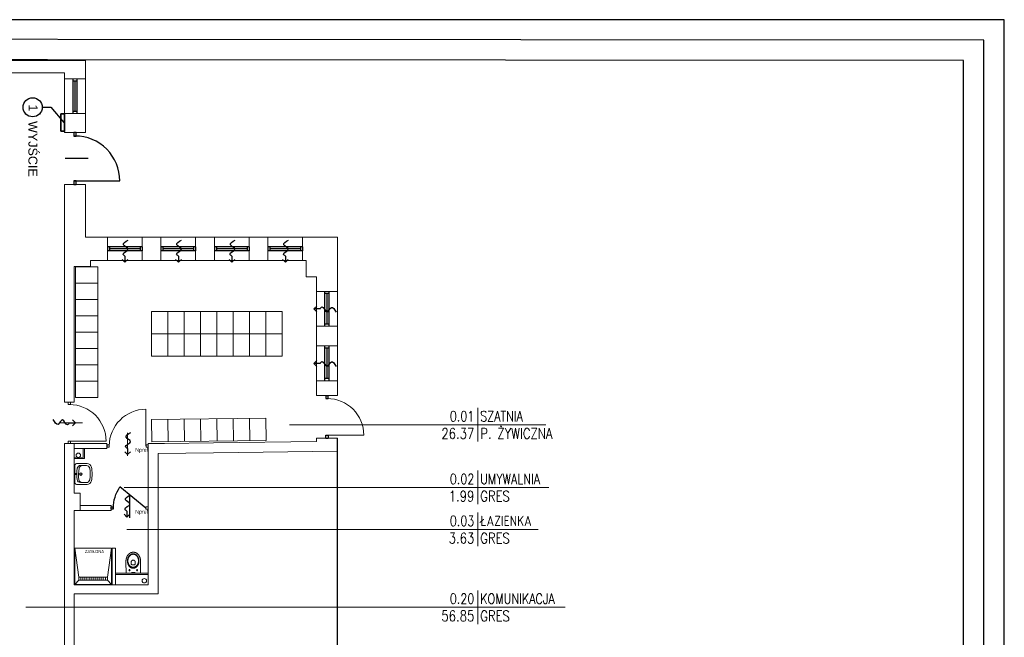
# Model space of a CAD drawing. Header units: millimetres. Extents: x 282377 to 1404227, y -783705 to 1038705.
# Tile 17 of 243: x 381552 to 383963, y 2917 to 4430. Entities that reach past the tile are written whole.
import ezdxf
from ezdxf.enums import TextEntityAlignment as Align

# ---------------------------------------------------------------- set-up
doc = ezdxf.new("R2010")
doc.units = ezdxf.units.MM
doc.layers.add('!A_aktualizacja NN_syl', color=12, linetype='Continuous')
for name, color, linetype, lineweight in [('BA_drz', 7, 'Continuous', 18), ('BA_KS_ist.', 34, 'Continuous', 13), ('BA_met', 7, 'Continuous', 18), ('BA_txs', 2, 'Continuous', 18), ('Cienka', 7, 'Continuous', 18), ('mm_Wentylacja', 5, 'Continuous', 50), ('PG_WIDOKOWE_CIENKIE', 7, 'Continuous', 18), ('PG_WYPOSAŻENIE', 9, 'Continuous', 18), ('PG_ŚCIANY_DZIAŁOWE', 3, 'Continuous', 18), ('Przekrojowa', 60, 'Continuous', 18), ('WYPOSAŻENIE GARAŻU', 253, 'Continuous', 5)]:
    doc.layers.add(name, color=color, linetype=linetype, lineweight=lineweight)
doc.styles.add('Arial', font='arial.ttf')
doc.styles.add('BIKTC', font='bikromsw.shx', dxfattribs={"width": 0.8})
doc.styles.add('BIKTS', font='bikromsw.shx', dxfattribs={"width": 0.85})
doc.styles.add('ROMANS', font='romans', dxfattribs={"width": 0.7})

# ---------------------------------------------------------------- blocks, each defined once
blk = doc.blocks.new('A$C134dd6f3')
at = {"extrusion": (0, 0, -1)}
blk.add_line((55, 77.4), (55, 133.9), dxfattribs=at)
at = {"color": 0, "extrusion": (0, 0, -1)}
blk.add_line((0, 110), (0, 0), dxfattribs=at)
at = {"color": 0}
blk.add_arc((0, 110), 110, 270, 0, dxfattribs=at)
blk = doc.blocks.new('bikmet')
blk.add_line((0, 1.65), (0, -1.65))
at = {"style": 'ROMANS', "width": 0.8}
blk.add_attdef('NRPOM', text='', height=1, dxfattribs=at).set_placement((-0.333, 0.333), align=Align.RIGHT)
blk.add_attdef('NWAPOM', (0.25, 0.333), '', height=1, dxfattribs=at)
blk.add_attdef('RAREA', text='', height=1.042, dxfattribs=at).set_placement((-0.333, -0.333), align=Align.TOP_RIGHT)
blk.add_attdef('PODLOGA', text='', height=1.042, dxfattribs=at).set_placement((0.25, -0.333), align=Align.TOP_LEFT)
blk = doc.blocks.new('A$Cf7835451')
at = {"layer": 'PG_WIDOKOWE_CIENKIE', "lineweight": 18}
for p, q in [((30, 50.9), (4.5, 50.9)), ((0, 4.5), (0, 46.4)), ((13.6, 46.3), (18.9, 46.4)), ((17.3, 46.2), (17.3, 46.3)), ((18.1, 46.3), (28.4, 46.5)), ((19.1, 46.3), (19.1, 46.4)), ((24.4, 46.4), (21.8, 46.4)), ((21.8, 46.4), (21.8, 46.4)), ((21.8, 46.4), (21.8, 46.4)), ((22.5, 46.4), (22.5, 46.4)), ((23.6, 46.4), (23.6, 46.4)), ((30, 0), (4.5, 0)), ((14.2, 4.5), (19.5, 4.5)), ((17.3, 4.5), (17.3, 4.6)), ((28.4, 4.5), (19.1, 4.5))]:
    blk.add_line(p, q, dxfattribs=at)
for centre, radius in [((2.3, 25.5), 1.36), ((14.5, 25.5), 3.18), ((14.5, 25.5), 2.27)]:
    blk.add_circle(centre, radius, dxfattribs=at)
for centre, radius, start, end in [((4.5, 46.4), 4.55, 90, 180), ((30, 40), 10.9, 10.2403, 90), ((92.8, 26.6), 88.2, 171.7206, 190.0289), ((13.7, 38.1), 8.18, 90.8747, 171.7206), ((97.4, 26.6), 88.2, 171.7206, 190.0289), ((18.2, 38.1), 8.18, 90.8747, 171.7206), ((28.4, 38.2), 8.18, 9.1541, 90), ((-50.5, 25.5), 88.2, 350.8459, 9.1541), ((-50.5, 25.5), 92.7, 349.7597, 10.2403), ((4.5, 4.5), 4.55, 180, 270), ((14.1, 12.6), 8.18, 190.0289, 270.8747), ((18.6, 12.7), 8.18, 190.0289, 264.7924), ((28.4, 12.7), 8.18, 270, 350.8459), ((30, 10.9), 10.9, 270, 349.7597)]:
    blk.add_arc(centre, radius, start, end, dxfattribs=at)
blk = doc.blocks.new('jamb')
blk.add_lwpolyline([(-0.5, -0.5), (-0.5, 0.5), (0.5, 0.5), (0.5, -0.5)], close=True)
blk = doc.blocks.new('dr1h901')
at = {"color": 7}
blk.add_line((-0.5, 0), (-0.5, 1), dxfattribs=at)
blk.add_line((0, 0.362), (0, -0.266))
blk.add_arc((-0.5, 0), 1, 0, 90, dxfattribs=at)
blk = doc.blocks.new('A$C6b6b2cc1')
at = {"color": 5, "lineweight": 20}
for p, q in [((17.9, 91), (29.9, 91)), ((17.9, 0), (29.9, 0))]:
    blk.add_line(p, q, dxfattribs=at)
for p, q in [((20.9, 85.5), (20.9, 91)), ((20.9, 91), (26.9, 91)), ((26.9, 85.5), (20.9, 85.5)), ((26.9, 91), (26.9, 85.5))]:
    blk.add_line(p, q)
at = {"color": 0, "extrusion": (0, 0, -1)}
blk.add_line((23.9, 5.5), (75.5, 69.3), dxfattribs=at)
at = {"extrusion": (0, 0, -1)}
blk.add_line((56.5, 45.5), (0, 45.5), dxfattribs=at)
at = {"color": 0, "extrusion": (0, 0, -1)}
blk.add_arc((-23.9, -4.5), 90, 90, 124.9595, dxfattribs=at)
at = {"layer": 'WYPOSAŻENIE GARAŻU', "color": 240, "true_color": 0xed1f24, "xscale": 5.5, "yscale": 5.999999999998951, "zscale": 5.5, "rotation": 90}
blk.add_blockref('jamb', (23.9, 2.8), dxfattribs=at)
blk = doc.blocks.new('A$C9dc6be50')
at = {"lineweight": 18}
h = blk.add_hatch(color=9, dxfattribs=at)
h.dxf.hatch_style = 1
h.paths.add_polyline_path([(1.6, 21.1), (1.5, 21.9), (1.2, 22.5), (0.9, 23), (0.4, 23.3), (0, 23.4), (0, 12.8), (0.4, 12.9), (0.9, 13.2), (1.2, 13.6), (1.5, 14.2), (1.6, 15)])
at = {"color": 9, "lineweight": 13}
for p, q in [((27.7, 36.1), (0, 35.6)), ((9.9, 27.3), (5.4, 27.3)), ((6.9, 27.7), (6.8, 27.3)), ((6.8, 27.3), (6.9, 26.9)), ((7.2, 28), (6.9, 27.7)), ((6.9, 26.9), (7.2, 26.6)), ((7.6, 28.1), (7.2, 28)), ((7.2, 26.6), (7.6, 26.5)), ((7.6, 29.5), (7.6, 25.1)), ((8, 28), (7.6, 28.1)), ((7.6, 26.5), (8, 26.6)), ((8.3, 27.7), (8, 28)), ((8, 26.6), (8.3, 26.9)), ((8.4, 27.3), (8.3, 27.7)), ((8.3, 26.9), (8.4, 27.3)), ((14.1, 24.1), (14.4, 24.4)), ((14.4, 24.4), (14.6, 24.8)), ((14.6, 24.8), (14.9, 25.1)), ((14.9, 25.1), (15.2, 25.5)), ((15.2, 25.5), (15.4, 25.8)), ((15.4, 25.8), (15.7, 26.2)), ((15.7, 26.2), (16, 26.5)), ((16, 26.5), (16.4, 26.8)), ((16.4, 26.8), (16.7, 27.1)), ((16.6, 23.8), (16.8, 24.2)), ((16.7, 27.1), (17, 27.4)), ((16.8, 24.2), (17.1, 24.5)), ((17, 27.4), (17.4, 27.7)), ((17.1, 24.5), (17.3, 24.9)), ((17.3, 24.9), (17.6, 25.2)), ((17.4, 27.7), (17.7, 28)), ((17.6, 25.2), (17.9, 25.6)), ((17.7, 28), (18.1, 28.3)), ((17.9, 25.6), (18.2, 25.9)), ((18.1, 28.3), (18.5, 28.6)), ((18.2, 25.9), (18.5, 26.2)), ((18.5, 28.6), (18.9, 28.8)), ((18.5, 26.2), (18.9, 26.6)), ((18.9, 28.8), (19.3, 29.1)), ((18.9, 26.6), (19.2, 26.9)), ((19.2, 26.9), (19.6, 27.2)), ((19.3, 29.1), (19.7, 29.3)), ((19.6, 27.2), (19.9, 27.5)), ((19.7, 29.3), (20.1, 29.6)), ((19.9, 27.5), (20.3, 27.7)), ((20.1, 29.6), (20.6, 29.8)), ((20.3, 27.7), (20.7, 28)), ((20.6, 29.8), (21, 30)), ((20.7, 28), (21.1, 28.3)), ((21, 30), (21.4, 30.2)), ((21.1, 28.3), (21.5, 28.5)), ((21.4, 30.2), (21.9, 30.4)), ((21.5, 28.5), (21.9, 28.8)), ((21.9, 30.4), (22.4, 30.6)), ((21.9, 28.8), (22.3, 29)), ((22.3, 29), (22.8, 29.2)), ((22.4, 30.6), (22.8, 30.8)), ((22.8, 30.8), (23.3, 30.9)), ((22.8, 29.2), (23.2, 29.4)), ((23.2, 29.4), (23.7, 29.6)), ((23.3, 30.9), (23.8, 31.1)), ((23.7, 29.6), (24.1, 29.8)), ((23.8, 31.1), (24.3, 31.2)), ((24.1, 29.8), (24.6, 30)), ((24.3, 31.2), (24.8, 31.4)), ((24.6, 30), (25.1, 30.1)), ((24.8, 31.4), (25.3, 31.5)), ((25.1, 30.1), (25.6, 30.3)), ((25.3, 31.5), (25.8, 31.6)), ((25.6, 30.3), (26.1, 30.4)), ((25.8, 31.6), (26.3, 31.7)), ((26.1, 30.4), (26.6, 30.5)), ((26.3, 31.7), (26.8, 31.8)), ((26.6, 30.5), (27.1, 30.6)), ((26.8, 31.8), (27.4, 31.8)), ((27.1, 30.6), (27.6, 30.7)), ((27.4, 31.8), (27.9, 31.9)), ((27.6, 30.7), (28.1, 30.8)), ((28.3, 36.1), (27.7, 36.1)), ((27.9, 31.9), (28.4, 31.9)), ((28.1, 30.8), (28.6, 30.9)), ((28.9, 36.1), (28.3, 36.1)), ((28.4, 31.9), (29, 32)), ((28.6, 30.9), (29.2, 30.9)), ((29.5, 36.1), (28.9, 36.1)), ((29, 32), (29.5, 32)), ((29.2, 30.9), (29.7, 31)), ((30.1, 36.1), (29.5, 36.1)), ((29.5, 32), (30.1, 32)), ((29.7, 31), (30.3, 31)), ((30.7, 36), (30.1, 36.1)), ((30.1, 32), (30.6, 32)), ((30.3, 31), (30.8, 31)), ((30.6, 32), (31.2, 32)), ((31.3, 36), (30.7, 36)), ((30.8, 31), (30.8, 31)), ((30.8, 31), (31.3, 31)), ((31.2, 32), (31.7, 31.9)), ((31.8, 35.9), (31.3, 36)), ((31.3, 31), (31.9, 31)), ((31.7, 31.9), (32.2, 31.9)), ((32.4, 35.9), (31.8, 35.9)), ((31.9, 31), (32.4, 30.9)), ((32.2, 31.9), (32.8, 31.8)), ((33, 35.8), (32.4, 35.9)), ((32.4, 30.9), (33, 30.9)), ((32.8, 31.8), (33.3, 31.8)), ((33.5, 35.7), (33, 35.8)), ((33, 30.9), (33.5, 30.8)), ((33.3, 31.8), (33.8, 31.7)), ((34.1, 35.6), (33.5, 35.7)), ((33.5, 30.8), (34, 30.7)), ((33.8, 31.7), (34.3, 31.6)), ((34, 30.7), (34.5, 30.6)), ((34.6, 35.5), (34.1, 35.6)), ((34.3, 31.6), (34.8, 31.5)), ((34.5, 30.6), (35, 30.5)), ((35.1, 35.4), (34.6, 35.5)), ((34.8, 31.5), (35.3, 31.4)), ((35, 30.5), (35.5, 30.4)), ((35.6, 35.3), (35.1, 35.4)), ((35.3, 31.4), (35.8, 31.2)), ((35.5, 30.4), (36, 30.3)), ((36.2, 35.2), (35.6, 35.3)), ((35.8, 31.2), (36.3, 31.1)), ((36, 30.3), (36.5, 30.1)), ((36.7, 35), (36.2, 35.2)), ((36.3, 31.1), (36.8, 30.9)), ((36.5, 30.1), (37, 30)), ((37.2, 34.9), (36.7, 35)), ((36.8, 30.9), (37.3, 30.8)), ((37, 30), (37.5, 29.8)), ((37.7, 34.8), (37.2, 34.9)), ((37.3, 30.8), (37.8, 30.6)), ((37.5, 29.8), (37.9, 29.6)), ((38.2, 34.6), (37.7, 34.8)), ((37.8, 30.6), (38.2, 30.4)), ((37.9, 29.6), (38.4, 29.4)), ((38.6, 34.4), (38.2, 34.6)), ((38.2, 30.4), (38.7, 30.2)), ((38.4, 29.4), (38.8, 29.2)), ((39.1, 34.3), (38.6, 34.4)), ((38.7, 30.2), (39.1, 30)), ((38.8, 29.2), (39.3, 29)), ((39.6, 34.1), (39.1, 34.3)), ((39.1, 30), (39.6, 29.8)), ((39.3, 29), (39.7, 28.8)), ((40, 33.9), (39.6, 34.1)), ((39.6, 29.8), (40, 29.6)), ((39.7, 28.8), (40.1, 28.5)), ((40.5, 33.7), (40, 33.9)), ((40, 29.6), (40.4, 29.3)), ((40.1, 28.5), (40.5, 28.3)), ((40.4, 29.3), (40.8, 29.1)), ((40.9, 33.5), (40.5, 33.7)), ((40.5, 28.3), (40.9, 28)), ((40.8, 29.1), (41.2, 28.8)), ((41.4, 33.3), (40.9, 33.5)), ((40.9, 28), (41.3, 27.7)), ((41.2, 28.8), (41.6, 28.6)), ((41.3, 27.7), (41.7, 27.5)), ((41.8, 33.1), (41.4, 33.3)), ((41.6, 28.6), (42, 28.3)), ((41.7, 27.5), (42, 27.2)), ((42.2, 32.9), (41.8, 33.1)), ((42, 28.3), (42.4, 28)), ((42, 27.2), (42.4, 26.9)), ((42.6, 32.6), (42.2, 32.9)), ((42.4, 28), (42.7, 27.7)), ((42.4, 26.9), (42.7, 26.6)), ((43, 32.4), (42.6, 32.6)), ((42.7, 27.7), (43.1, 27.4)), ((42.7, 26.6), (43.1, 26.2)), ((43.4, 32.2), (43, 32.4)), ((43.1, 27.4), (43.4, 27.1)), ((43.1, 26.2), (43.4, 25.9)), ((43.8, 31.9), (43.4, 32.2)), ((43.4, 27.1), (43.8, 26.8)), ((43.4, 25.9), (43.7, 25.6)), ((43.7, 25.6), (44, 25.2)), ((44.2, 31.7), (43.8, 31.9)), ((43.8, 26.8), (44.1, 26.5)), ((44, 25.2), (44.3, 24.9)), ((44.1, 26.5), (44.4, 26.2)), ((44.6, 31.4), (44.2, 31.7)), ((44.3, 24.9), (44.5, 24.5)), ((44.4, 26.2), (44.7, 25.8)), ((44.5, 24.5), (44.8, 24.2)), ((44.9, 31.1), (44.6, 31.4)), ((44.7, 25.8), (45, 25.5)), ((44.8, 24.2), (45, 23.8)), ((45.3, 30.9), (44.9, 31.1)), ((45, 25.5), (45.3, 25.1)), ((45.6, 30.6), (45.3, 30.9)), ((45.3, 25.1), (45.5, 24.8)), ((45.5, 24.8), (45.8, 24.4)), ((46, 30.3), (45.6, 30.6)), ((45.8, 24.4), (46, 24.1)), ((46.3, 30), (46, 30.3)), ((46.6, 29.7), (46.3, 30)), ((46.9, 29.4), (46.6, 29.7)), ((47.2, 29.1), (46.9, 29.4)), ((47.5, 28.8), (47.2, 29.1)), ((47.8, 28.5), (47.5, 28.8)), ((48.1, 28.2), (47.8, 28.5)), ((48.3, 27.8), (48.1, 28.2)), ((48.6, 27.5), (48.3, 27.8)), ((48.8, 27.2), (48.6, 27.5)), ((49.1, 26.8), (48.8, 27.2)), ((49.3, 26.5), (49.1, 26.8)), ((49.5, 26.2), (49.3, 26.5)), ((49.7, 25.8), (49.5, 26.2)), ((49.9, 25.4), (49.7, 25.8)), ((50.1, 25.1), (49.9, 25.4)), ((50.3, 24.7), (50.1, 25.1)), ((50.5, 24.4), (50.3, 24.7)), ((50.6, 24), (50.5, 24.4)), ((0.4, 23.3), (0, 23.4)), ((0.4, 12.9), (0, 12.8)), ((0, 0.5), (27.7, 0)), ((0.9, 23), (0.4, 23.3)), ((0.9, 13.2), (0.4, 12.9)), ((1.2, 22.5), (0.9, 23)), ((1.2, 13.6), (0.9, 13.2)), ((1.5, 21.9), (1.2, 22.5)), ((1.5, 14.2), (1.2, 13.6)), ((1.6, 21.1), (1.5, 21.9)), ((1.6, 15), (1.5, 14.2)), ((1.6, 15), (1.6, 21.1)), ((9.9, 8.9), (5.4, 8.9)), ((6.9, 9.3), (6.8, 8.9)), ((6.8, 8.9), (6.9, 8.5)), ((7.2, 9.6), (6.9, 9.3)), ((6.9, 8.5), (7.2, 8.2)), ((7.6, 9.7), (7.2, 9.6)), ((7.2, 8.2), (7.6, 8.1)), ((7.6, 11.1), (7.6, 6.7)), ((8, 9.6), (7.6, 9.7)), ((7.6, 8.1), (8, 8.2)), ((8.3, 9.3), (8, 9.6)), ((8, 8.2), (8.3, 8.5)), ((8.4, 8.9), (8.3, 9.3)), ((8.3, 8.5), (8.4, 8.9)), ((12.4, 19.2), (12.5, 19.7)), ((12.4, 18.8), (12.4, 19.2)), ((12.4, 18.4), (12.4, 18.8)), ((12.4, 17.9), (12.4, 18.4)), ((12.4, 17.5), (12.4, 17.9)), ((12.4, 17.1), (12.4, 17.5)), ((12.4, 16.6), (12.4, 17.1)), ((12.5, 16.2), (12.4, 16.6)), ((12.5, 19.7), (12.6, 20.1)), ((12.6, 15.8), (12.5, 16.2)), ((12.6, 20.1), (12.7, 20.5)), ((12.7, 15.4), (12.6, 15.8)), ((12.7, 20.5), (12.8, 20.9)), ((12.8, 15), (12.7, 15.4)), ((12.8, 20.9), (12.9, 21.3)), ((12.9, 14.5), (12.8, 15)), ((12.9, 21.3), (13, 21.7)), ((13, 14.1), (12.9, 14.5)), ((13, 21.7), (13.2, 22.1)), ((13.2, 13.7), (13, 14.1)), ((13.2, 22.1), (13.3, 22.5)), ((13.3, 13.3), (13.2, 13.7)), ((13.3, 22.5), (13.5, 22.9)), ((13.5, 13), (13.3, 13.3)), ((13.5, 22.9), (13.7, 23.3)), ((13.7, 12.6), (13.5, 13)), ((13.7, 23.3), (13.9, 23.7)), ((13.9, 12.2), (13.7, 12.6)), ((13.9, 23.7), (14.1, 24.1)), ((14.1, 11.8), (13.9, 12.2)), ((14.4, 11.5), (14.1, 11.8)), ((14.6, 11.1), (14.4, 11.5)), ((14.9, 10.7), (14.6, 11.1)), ((14.9, 18.8), (15, 19.3)), ((14.9, 18.4), (14.9, 18.8)), ((14.9, 17.9), (14.9, 18.4)), ((14.9, 17.5), (14.9, 17.9)), ((14.9, 17.9), (14.9, 17.9)), ((14.9, 17), (14.9, 17.5)), ((15, 16.6), (14.9, 17)), ((15.2, 10.4), (14.9, 10.7)), ((15, 19.7), (15.1, 20.1)), ((15, 19.3), (15, 19.7)), ((15, 16.2), (15, 16.6)), ((15.1, 15.7), (15, 16.2)), ((15.1, 20.1), (15.2, 20.6)), ((15.2, 15.3), (15.1, 15.7)), ((15.2, 20.6), (15.3, 21)), ((15.3, 14.9), (15.2, 15.3)), ((15.4, 10), (15.2, 10.4)), ((15.3, 21), (15.5, 21.4)), ((15.5, 14.5), (15.3, 14.9)), ((15.7, 9.7), (15.4, 10)), ((15.5, 21.4), (15.6, 21.8)), ((15.6, 14.1), (15.5, 14.5)), ((15.6, 21.8), (15.8, 22.2)), ((15.8, 13.7), (15.6, 14.1)), ((16, 9.4), (15.7, 9.7)), ((15.8, 22.2), (15.9, 22.6)), ((15.9, 13.3), (15.8, 13.7)), ((15.9, 22.6), (16.1, 23)), ((16.1, 12.9), (15.9, 13.3)), ((16.4, 9.1), (16, 9.4)), ((16.1, 23), (16.4, 23.4)), ((16.4, 12.5), (16.1, 12.9)), ((16.4, 23.4), (16.6, 23.8)), ((16.6, 12.1), (16.4, 12.5)), ((16.7, 8.8), (16.4, 9.1)), ((16.8, 11.7), (16.6, 12.1)), ((17, 8.4), (16.7, 8.8)), ((17.1, 11.4), (16.8, 11.7)), ((17.4, 8.1), (17, 8.4)), ((17.3, 11), (17.1, 11.4)), ((17.6, 10.6), (17.3, 11)), ((17.7, 7.9), (17.4, 8.1)), ((17.9, 10.3), (17.6, 10.6)), ((18.1, 7.6), (17.7, 7.9)), ((18.2, 10), (17.9, 10.3)), ((18.5, 7.3), (18.1, 7.6)), ((18.5, 9.6), (18.2, 10)), ((18.9, 9.3), (18.5, 9.6)), ((18.9, 7), (18.5, 7.3)), ((19.2, 9), (18.9, 9.3)), ((19.3, 6.8), (18.9, 7)), ((19.6, 8.7), (19.2, 9)), ((19.7, 6.5), (19.3, 6.8)), ((19.9, 8.4), (19.6, 8.7)), ((20.1, 6.3), (19.7, 6.5)), ((20.3, 8.1), (19.9, 8.4)), ((20.6, 6.1), (20.1, 6.3)), ((20.7, 7.9), (20.3, 8.1)), ((21, 5.9), (20.6, 6.1)), ((21.1, 7.6), (20.7, 7.9)), ((21.4, 5.7), (21, 5.9)), ((21.1, 20.9), (21.2, 21.6)), ((21.1, 18.2), (21.1, 20.9)), ((21.1, 14.9), (21.1, 18.2)), ((21.2, 14.2), (21.1, 14.9)), ((21.1, 14.9), (21.1, 14.9)), ((21.5, 7.4), (21.1, 7.6)), ((21.2, 21.6), (21.4, 22.2)), ((21.4, 13.7), (21.2, 14.2)), ((21.4, 22.2), (21.7, 22.6)), ((21.7, 13.3), (21.4, 13.7)), ((21.9, 5.5), (21.4, 5.7)), ((21.9, 7.1), (21.5, 7.4)), ((21.7, 22.6), (22.1, 22.8)), ((22.1, 13.1), (21.7, 13.3)), ((22.3, 6.9), (21.9, 7.1)), ((22.4, 5.3), (21.9, 5.5)), ((22.1, 22.8), (22.5, 23)), ((22.5, 12.9), (22.1, 13.1)), ((22.8, 6.7), (22.3, 6.9)), ((22.8, 5.1), (22.4, 5.3)), ((22.5, 23), (22.9, 23)), ((22.9, 12.8), (22.5, 12.9)), ((23.2, 6.5), (22.8, 6.7)), ((23.3, 4.9), (22.8, 5.1)), ((22.9, 23), (23.3, 23)), ((23.3, 12.8), (22.9, 12.8)), ((23.7, 6.3), (23.2, 6.5)), ((23.3, 23), (27.1, 23.1)), ((27.1, 12.8), (23.3, 12.8)), ((23.8, 4.8), (23.3, 4.9)), ((24.1, 6.1), (23.7, 6.3)), ((24.3, 4.6), (23.8, 4.8)), ((24.6, 5.9), (24.1, 6.1)), ((24.8, 4.5), (24.3, 4.6)), ((25.1, 5.8), (24.6, 5.9)), ((25.3, 4.4), (24.8, 4.5)), ((25.6, 5.6), (25.1, 5.8)), ((25.8, 4.3), (25.3, 4.4)), ((26.1, 5.5), (25.6, 5.6)), ((26.3, 4.2), (25.8, 4.3)), ((26.6, 5.3), (26.1, 5.5)), ((26.8, 4.1), (26.3, 4.2)), ((27.1, 5.2), (26.6, 5.3)), ((27.4, 4), (26.8, 4.1)), ((27.1, 23.1), (27.7, 23)), ((27.6, 12.9), (27.1, 12.8)), ((27.6, 5.1), (27.1, 5.2)), ((27.9, 4), (27.4, 4)), ((28.2, 13), (27.6, 12.9)), ((28.1, 5.1), (27.6, 5.1)), ((27.7, 23), (28.2, 22.9)), ((27.7, 0), (28.3, 0)), ((28.4, 3.9), (27.9, 4)), ((28.6, 5), (28.1, 5.1)), ((28.2, 22.9), (28.7, 22.8)), ((28.7, 13.1), (28.2, 13)), ((28.3, 0), (28.9, 0)), ((29, 3.9), (28.4, 3.9)), ((29.2, 4.9), (28.6, 5)), ((28.7, 22.8), (29.2, 22.6)), ((29.1, 13.3), (28.7, 13.1)), ((28.9, 0), (29.5, 0)), ((29.5, 3.9), (29, 3.9)), ((29.6, 13.5), (29.1, 13.3)), ((29.2, 22.6), (29.6, 22.3)), ((29.7, 4.9), (29.2, 4.9)), ((30.1, 3.9), (29.5, 3.9)), ((29.5, 0), (30.1, 0.1)), ((29.6, 22.3), (30.1, 22.1)), ((30, 13.8), (29.6, 13.5)), ((30.3, 4.9), (29.7, 4.9)), ((30.4, 14.1), (30, 13.8)), ((30.1, 22.1), (30.5, 21.7)), ((30.6, 3.9), (30.1, 3.9)), ((30.1, 3.9), (30.1, 3.9)), ((30.1, 0.1), (30.7, 0.1)), ((30.8, 4.9), (30.3, 4.9)), ((30.8, 14.5), (30.4, 14.1)), ((30.5, 21.7), (30.8, 21.4)), ((31.2, 3.9), (30.6, 3.9)), ((30.7, 0.1), (31.2, 0.1)), ((30.8, 21.4), (31.2, 21)), ((31.2, 14.9), (30.8, 14.5)), ((31.3, 4.9), (30.8, 4.9)), ((30.8, 4.9), (30.8, 4.9)), ((31.2, 21), (31.5, 20.6)), ((31.5, 15.3), (31.2, 14.9)), ((31.7, 3.9), (31.2, 3.9)), ((31.2, 0.1), (31.8, 0.2)), ((31.9, 4.9), (31.3, 4.9)), ((31.5, 20.6), (31.8, 20.2)), ((31.8, 15.7), (31.5, 15.3)), ((32.2, 4), (31.7, 3.9)), ((31.8, 20.2), (32, 19.7)), ((32, 16.1), (31.8, 15.7)), ((31.8, 0.2), (32.4, 0.3)), ((32.4, 4.9), (31.9, 4.9)), ((32, 19.7), (32.2, 19.3)), ((32.2, 16.6), (32, 16.1)), ((32.2, 19.3), (32.3, 18.8)), ((32.3, 17), (32.2, 16.6)), ((32.8, 4), (32.2, 4)), ((32.3, 18.8), (32.4, 18.4)), ((32.4, 17.5), (32.3, 17)), ((32.4, 18.4), (32.4, 17.9)), ((32.4, 17.9), (32.4, 17.5)), ((33, 5), (32.4, 4.9)), ((32.4, 0.3), (32.9, 0.3)), ((33.3, 4.1), (32.8, 4)), ((32.9, 0.3), (33.5, 0.4)), ((33.5, 5.1), (33, 5)), ((33.8, 4.2), (33.3, 4.1)), ((34, 5.1), (33.5, 5.1)), ((33.5, 0.4), (34, 0.5)), ((34.3, 4.3), (33.8, 4.2)), ((34.5, 5.2), (34, 5.1)), ((34, 0.5), (34.5, 0.6)), ((34.8, 4.4), (34.3, 4.3)), ((35, 5.3), (34.5, 5.2)), ((34.5, 0.6), (35.1, 0.7)), ((35.3, 4.5), (34.8, 4.4)), ((35.5, 5.5), (35, 5.3)), ((35.1, 0.7), (35.6, 0.8)), ((35.8, 4.6), (35.3, 4.5)), ((36, 5.6), (35.5, 5.5)), ((35.6, 0.8), (36.1, 1)), ((36.3, 4.8), (35.8, 4.6)), ((36.5, 5.8), (36, 5.6)), ((36.1, 1), (36.6, 1.1)), ((36.8, 4.9), (36.3, 4.8)), ((37, 5.9), (36.5, 5.8)), ((36.6, 1.1), (37.1, 1.2)), ((37.3, 5.1), (36.8, 4.9)), ((37.5, 6.1), (37, 5.9)), ((37.1, 1.2), (37.6, 1.4)), ((37.8, 5.3), (37.3, 5.1)), ((37.9, 6.3), (37.5, 6.1)), ((37.6, 1.4), (38.1, 1.6)), ((38.2, 5.5), (37.8, 5.3)), ((38.4, 6.5), (37.9, 6.3)), ((38.1, 1.6), (38.6, 1.7)), ((38.7, 5.7), (38.2, 5.5)), ((38.8, 6.7), (38.4, 6.5)), ((38.6, 1.7), (39, 1.9)), ((39.1, 5.9), (38.7, 5.7)), ((39.3, 6.9), (38.8, 6.7)), ((39, 1.9), (39.5, 2.1)), ((39.6, 6.1), (39.1, 5.9)), ((39.7, 7.1), (39.3, 6.9)), ((39.5, 2.1), (39.9, 2.3)), ((40, 6.3), (39.6, 6.1)), ((40.1, 7.4), (39.7, 7.1)), ((39.9, 2.3), (40.4, 2.4)), ((40.4, 6.5), (40, 6.3)), ((40.5, 7.6), (40.1, 7.4)), ((40.8, 6.8), (40.4, 6.5)), ((40.4, 2.4), (40.8, 2.6)), ((40.9, 7.9), (40.5, 7.6)), ((41.2, 7), (40.8, 6.8)), ((40.8, 2.6), (41.3, 2.9)), ((41.3, 8.1), (40.9, 7.9)), ((41.6, 7.3), (41.2, 7)), ((41.7, 8.4), (41.3, 8.1)), ((41.3, 2.9), (41.7, 3.1)), ((42, 7.6), (41.6, 7.3)), ((42, 8.7), (41.7, 8.4)), ((41.7, 3.1), (42.1, 3.3)), ((42.4, 9), (42, 8.7)), ((42.4, 7.9), (42, 7.6)), ((42.1, 3.3), (42.5, 3.5)), ((42.7, 9.3), (42.4, 9)), ((42.7, 8.1), (42.4, 7.9)), ((42.5, 3.5), (42.9, 3.8)), ((43.1, 9.6), (42.7, 9.3)), ((43.1, 8.4), (42.7, 8.1)), ((42.9, 3.8), (43.3, 4)), ((43.4, 10), (43.1, 9.6)), ((43.4, 8.8), (43.1, 8.4)), ((43.3, 4), (43.7, 4.2)), ((43.7, 10.3), (43.4, 10)), ((43.8, 9.1), (43.4, 8.8)), ((44, 10.6), (43.7, 10.3)), ((43.7, 4.2), (44.1, 4.5)), ((44.1, 9.4), (43.8, 9.1)), ((44.3, 11), (44, 10.6)), ((44.4, 9.7), (44.1, 9.4)), ((44.1, 4.5), (44.4, 4.8)), ((44.5, 11.4), (44.3, 11)), ((44.7, 10), (44.4, 9.7)), ((44.4, 4.8), (44.8, 5)), ((44.8, 11.7), (44.5, 11.4)), ((45, 10.4), (44.7, 10)), ((45, 12.1), (44.8, 11.7)), ((44.8, 5), (45.1, 5.3)), ((45, 23.8), (45.3, 23.4)), ((45.3, 12.5), (45, 12.1)), ((45.3, 10.7), (45, 10.4)), ((45.1, 5.3), (45.5, 5.6)), ((45.3, 23.4), (45.5, 23)), ((45.5, 12.9), (45.3, 12.5)), ((45.5, 11.1), (45.3, 10.7)), ((45.5, 23), (45.7, 22.6)), ((45.7, 13.3), (45.5, 12.9)), ((45.8, 11.5), (45.5, 11.1)), ((45.5, 5.6), (45.8, 5.9)), ((45.7, 22.6), (45.8, 22.2)), ((45.8, 13.7), (45.7, 13.3)), ((45.8, 22.2), (46, 21.8)), ((46, 14.1), (45.8, 13.7)), ((46, 11.8), (45.8, 11.5)), ((45.8, 5.9), (46.1, 6.1)), ((46, 24.1), (46.2, 23.7)), ((46, 21.8), (46.1, 21.4)), ((46.1, 14.5), (46, 14.1)), ((46.2, 12.2), (46, 11.8)), ((46.1, 21.4), (46.3, 21)), ((46.3, 14.9), (46.1, 14.5)), ((46.1, 6.1), (46.5, 6.4)), ((46.2, 23.7), (46.4, 23.3)), ((46.4, 12.6), (46.2, 12.2)), ((46.3, 21), (46.4, 20.6)), ((46.4, 15.3), (46.3, 14.9)), ((46.4, 23.3), (46.6, 22.9)), ((46.4, 20.6), (46.5, 20.1)), ((46.5, 15.7), (46.4, 15.3)), ((46.6, 13), (46.4, 12.6)), ((46.5, 20.1), (46.6, 19.7)), ((46.6, 16.2), (46.5, 15.7)), ((46.5, 6.4), (46.8, 6.7)), ((46.6, 22.9), (46.8, 22.5)), ((46.6, 19.7), (46.6, 19.3)), ((46.6, 19.3), (46.7, 18.8)), ((46.7, 17), (46.6, 16.6)), ((46.6, 16.6), (46.6, 16.2)), ((46.8, 13.3), (46.6, 13)), ((46.7, 18.8), (46.7, 18.4)), ((46.7, 18.4), (46.7, 17.9)), ((46.7, 17.9), (46.7, 17.9)), ((46.7, 17.9), (46.7, 17.5)), ((46.7, 17.5), (46.7, 17)), ((46.8, 22.5), (47, 22.1)), ((47, 13.7), (46.8, 13.3)), ((46.8, 6.7), (47.1, 7)), ((47, 22.1), (47.1, 21.7)), ((47.1, 14.1), (47, 13.7)), ((47.1, 21.7), (47.2, 21.3)), ((47.2, 14.5), (47.1, 14.1)), ((47.1, 7), (47.4, 7.3)), ((47.2, 21.3), (47.4, 20.9)), ((47.4, 15), (47.2, 14.5)), ((47.4, 20.9), (47.5, 20.5)), ((47.5, 15.4), (47.4, 15)), ((47.4, 7.3), (47.6, 7.7)), ((47.5, 20.5), (47.6, 20.1)), ((47.6, 15.8), (47.5, 15.4)), ((47.6, 20.1), (47.6, 19.7)), ((47.6, 19.7), (47.7, 19.2)), ((47.7, 16.6), (47.6, 16.2)), ((47.6, 16.2), (47.6, 15.8)), ((47.6, 7.7), (47.9, 8)), ((47.7, 19.2), (47.7, 18.8)), ((47.7, 18.8), (47.8, 18.4)), ((47.8, 17.5), (47.7, 17.1)), ((47.7, 17.1), (47.7, 16.6)), ((47.8, 18.4), (47.8, 17.9)), ((47.8, 17.9), (47.8, 17.9)), ((47.8, 17.9), (47.8, 17.5)), ((47.9, 8), (48.2, 8.3)), ((48.2, 8.3), (48.4, 8.6)), ((48.4, 8.6), (48.7, 9)), ((48.7, 9), (48.9, 9.3)), ((48.9, 9.3), (49.2, 9.6)), ((49.2, 9.6), (49.4, 10)), ((49.4, 10), (49.6, 10.3)), ((49.6, 10.3), (49.8, 10.7)), ((49.8, 10.7), (50, 11.1)), ((50, 11.1), (50.2, 11.4)), ((50.2, 11.4), (50.3, 11.8)), ((50.3, 11.8), (50.5, 12.2)), ((50.5, 12.2), (50.7, 12.5)), ((50.8, 23.6), (50.6, 24)), ((50.7, 12.5), (50.8, 12.9)), ((50.9, 23.2), (50.8, 23.6)), ((50.8, 12.9), (50.9, 13.3)), ((51, 22.9), (50.9, 23.2)), ((50.9, 13.3), (51.1, 13.7)), ((51.1, 22.5), (51, 22.9)), ((51.3, 22.1), (51.1, 22.5)), ((51.1, 13.7), (51.2, 14.1)), ((51.2, 14.1), (51.3, 14.5)), ((51.4, 21.7), (51.3, 22.1)), ((51.3, 14.5), (51.4, 14.8)), ((51.4, 21.3), (51.4, 21.7)), ((51.5, 20.9), (51.4, 21.3)), ((51.4, 15.2), (51.5, 15.6)), ((51.4, 14.8), (51.4, 15.2)), ((51.6, 20.5), (51.5, 20.9)), ((51.5, 15.6), (51.6, 16)), ((51.6, 20.1), (51.6, 20.5)), ((51.7, 19.7), (51.6, 20.1)), ((51.6, 16.4), (51.7, 16.8)), ((51.6, 16), (51.6, 16.4)), ((51.7, 19.3), (51.7, 19.7)), ((51.7, 18.9), (51.7, 19.3)), ((51.7, 18.5), (51.7, 18.9)), ((51.7, 18.1), (51.7, 18.5)), ((51.7, 17.7), (51.7, 18.1)), ((51.7, 17.3), (51.7, 17.7)), ((51.7, 16.8), (51.7, 17.3))]:
    blk.add_line(p, q, dxfattribs=at)
blk = doc.blocks.new('podciecie')
at = {"layer": 'mm_Wentylacja', "color": 142, "lineweight": 30}
for p, q in [((23288, -37575.5), (23288, -37590.5)), ((23288, -37590.5), (23280.9, -37583.4)), ((23288, -37590.5), (23295.1, -37583.4))]:
    blk.add_line(p, q, dxfattribs=at)
blk.add_spline([(23288, -37575.5), (23283.2, -37570.7), (23295.2, -37558.8), (23284.2, -37547.8), (23295.8, -37536.2)], degree=3, dxfattribs=at)
blk = doc.blocks.new('A$C6810ecfa')
at = {"layer": 'BA_KS_ist.', "color": 18, "linetype": 'Continuous', "lineweight": 20, "ltscale": 25, "true_color": 0x000000}
for centre in [(-1217.9, 2197.3), (-932.1, 2192.9), (-1790.9, 2034), (-579.3, 1891.7), (-1158.3, 1774.7), (-1789.4, 1710.4), (-417.4, 1584.6), (-1546.6, 1533.3), (-870.4, 1530.5), (-1546.6, 816), (-844.3, 813.3), (-1824.7, 575.4), (-1216.4, 582.9), (-1155.3, 585.3), (-616.6, 574.3), (-557.3, 574.3), (-11.3, 400.4), (-11.3, 278.7), (-371.6, 194.3)]:
    blk.add_circle(centre, 5.5, dxfattribs=at)
at = {"layer": 'BA_KS_ist.', "color": 30, "linetype": 'Continuous', "lineweight": 20, "ltscale": 25}
blk.add_circle((-2195.6, 249.7), 5.5, dxfattribs=at)
blk = doc.blocks.new('A$Cb384932f')
at = {"layer": 'BA_KS_ist.', "color": 34}
for p, q in [((-2107.2, 2034.5), (-2100.1, 2027.3)), ((-2075.9, 2027.3), (-2068.8, 2034.5)), ((-2107.2, 1996), (-2100.1, 2003.2)), ((-2097.5, 2024.8), (-2078.5, 2024.8)), ((-2097.5, 2005.7), (-2097.5, 2024.8)), ((-2078.5, 2005.7), (-2097.5, 2005.7)), ((-2093.1, 2024.8), (-2093.1, 2005.7)), ((-2088, 2024.8), (-2088, 2005.7)), ((-2082.9, 2024.8), (-2082.9, 2005.7)), ((-2078.5, 2024.8), (-2078.5, 2005.7)), ((-2068.8, 1996), (-2075.9, 2003.2)), ((-302.5, 292.6), (-295.3, 285.4)), ((-271.2, 285.4), (-264, 292.6)), ((-292.8, 282.9), (-273.7, 282.9)), ((-292.8, 263.8), (-292.8, 282.9)), ((-288.3, 282.9), (-288.3, 263.8)), ((-283.3, 282.9), (-283.3, 263.8)), ((-278.2, 282.9), (-278.2, 263.8)), ((-273.7, 282.9), (-273.7, 263.8)), ((-302.5, 254.1), (-295.3, 261.3)), ((-273.7, 263.8), (-292.8, 263.8)), ((-264, 254.1), (-271.2, 261.3))]:
    blk.add_line(p, q, dxfattribs=at)

msp = doc.modelspace()

# ---------------------------------------------------------------- linework, layer by layer
at = {"layer": '!A_aktualizacja NN_syl'}
for p, q in [((381606.8, 4215.3), (381628.2, 4215.3)), ((381628.2, 4215.3), (381660, 4178))]:
    msp.add_line(p, q, dxfattribs=at)
at = {"layer": '!A_aktualizacja NN_syl', "lineweight": 35}
msp.add_lwpolyline([(381652.8, 4156.8), (381652.8, 4199.2), (381661.5, 4199.2), (381661.5, 4156.8)], close=True, dxfattribs=at)
at = {"layer": '!A_aktualizacja NN_syl'}
msp.add_circle((381583.4, 4215.3), 23.4, dxfattribs=at)
at = {"lineweight": 20}
for p, q in [((381712.5, 4329.9), (381463.5, 4329.9)), ((381712.5, 4153.9), (381712.5, 4329.9)), ((381661.5, 4299.9), (381493.5, 4299.9)), ((381661.5, 4153.9), (381661.5, 4299.9)), ((381661.5, 4285.1), (381712.5, 4285.1)), ((381712.5, 4200.1), (381661.5, 4200.1)), ((381712.5, 4153.9), (381661.5, 4153.9)), ((381661.5, 4025.9), (381661.5, 3492.6)), ((381712.5, 4025.9), (381661.5, 4025.9)), ((381712.5, 3896.9), (381712.5, 4025.9)), ((381712.5, 3896.9), (382330, 3896.9)), ((381767, 3839.6), (381767, 3896.9)), ((381852, 3896.9), (381852, 3839.6)), ((381897.5, 3839.6), (381897.5, 3896.9)), ((381982.5, 3896.9), (381982.5, 3839.6)), ((382028.5, 3839.6), (382028.5, 3896.9)), ((382113.5, 3896.9), (382113.5, 3839.6)), ((382159.3, 3839.6), (382159.3, 3896.9)), ((382244.3, 3896.9), (382244.3, 3839.6)), ((382330, 3508.9), (382330, 3896.9)), ((382253, 3839.6), (381725, 3839.6)), ((381725, 3825.6), (381725, 3839.6)), ((382253, 3800.1), (382253, 3839.6)), ((381685, 3825.6), (381685, 3492.6)), ((381685, 3825.6), (381725, 3825.6)), ((382253, 3800.1), (382279, 3800.1)), ((382279, 3508.9), (382279, 3800.1)), ((382330, 3764.1), (382279, 3764.1)), ((382309.5, 3764.1), (382299.5, 3764.1)), ((382279, 3679.1), (382330, 3679.1)), ((382309.5, 3679.1), (382299.5, 3679.1)), ((382279, 3630.6), (382330, 3630.6)), ((382309.5, 3630.6), (382299.5, 3630.6)), ((382279, 3545.6), (382330, 3545.6)), ((382309.5, 3545.6), (382299.5, 3545.6)), ((382279, 3508.9), (382330, 3508.9)), ((382279, 3396.6), (382279, 3404.9)), ((382279, 3396.6), (382279, 3404.9)), ((382279, 3404.9), (382330, 3404.9)), ((382304.5, 3411.9), (382394.5, 3411.9)), ((381661.5, 3391.6), (381661.5, 2437.9)), ((381707, 3379.6), (381707, 3357.7)), ((381710, 3379.6), (381710, 3354.6)), ((381906, 3392.1), (381866.5, 3391.6)), ((381866.5, 3045.1), (381866.5, 3391.6)), ((381906, 3392.1), (382026, 3393.6)), ((382279, 3396.6), (382026, 3393.6)), ((381707, 3357.7), (381685, 3357.9)), ((381710, 3354.6), (381685, 3354.9)), ((382026, 3369.1), (381891, 3367.4)), ((381891, 3023.6), (381891, 3367.4)), ((382330, 3372.8), (382026, 3369.1)), ((381700, 3239.6), (381775.5, 3239.6)), ((381775.5, 3239.6), (381775.5, 3227.6)), ((381700, 3227.6), (381775.5, 3227.6)), ((381786, 3135.1), (381778, 3135.1)), ((381778, 3045.1), (381778, 3135.1)), ((381866.5, 3073.7), (381786, 3073.7)), ((381866.5, 3070.7), (381786, 3070.7)), ((381685, 3045.1), (381755, 3045.1)), ((381685, 3045.1), (381866.5, 3045.1)), ((381685, 3023.6), (381891, 3023.6)), ((381685, 2462.9), (381685, 3023.6))]:
    msp.add_line(p, q, dxfattribs=at)
for p, q in [((381682, 4285.1), (381682, 4200.1)), ((381682, 4280.1), (381692, 4280.1)), ((381687, 4280.1), (381687, 4205.1)), ((381692, 4285.1), (381692, 4200.1)), ((381692, 4205.1), (381682, 4205.1)), ((381690, 4153.9), (381684, 4153.9)), ((381684, 4153.9), (381684, 4144.9)), ((381690, 4144.9), (381690, 4153.9)), ((381684, 4144.9), (381690, 4144.9)), ((381690, 4034.9), (381684, 4034.9)), ((381684, 4034.9), (381684, 4025.9)), ((381690, 4025.9), (381690, 4034.9)), ((381684, 4025.9), (381690, 4025.9)), ((381852, 3873.3), (381767, 3873.3)), ((381767, 3873.3), (381767, 3863.3)), ((381852, 3863.3), (381767, 3863.3)), ((381772, 3873.3), (381772, 3863.3)), ((381847, 3868.3), (381772, 3868.3)), ((381847, 3873.3), (381847, 3863.3)), ((381852, 3873.3), (381852, 3863.3)), ((381982.5, 3873.3), (381897.5, 3873.3)), ((381897.5, 3873.3), (381897.5, 3863.3)), ((381982.5, 3863.3), (381897.5, 3863.3)), ((381902.5, 3873.3), (381902.5, 3863.3)), ((381977.5, 3868.3), (381902.5, 3868.3)), ((381977.5, 3873.3), (381977.5, 3863.3)), ((381982.5, 3873.3), (381982.5, 3863.3)), ((382113.5, 3873.3), (382028.5, 3873.3)), ((382028.5, 3873.3), (382028.5, 3863.3)), ((382113.5, 3863.3), (382028.5, 3863.3)), ((382033.5, 3873.3), (382033.5, 3863.3)), ((382108.5, 3868.3), (382033.5, 3868.3)), ((382108.5, 3873.3), (382108.5, 3863.3)), ((382113.5, 3873.3), (382113.5, 3863.3)), ((382244.3, 3873.3), (382159.3, 3873.3)), ((382159.3, 3873.3), (382159.3, 3863.3)), ((382244.3, 3863.3), (382159.3, 3863.3)), ((382164.3, 3873.3), (382164.3, 3863.3)), ((382239.3, 3868.3), (382164.3, 3868.3)), ((382239.3, 3873.3), (382239.3, 3863.3)), ((382244.3, 3873.3), (382244.3, 3863.3)), ((382299.5, 3679.1), (382299.5, 3764.1)), ((382309.5, 3679.1), (382309.5, 3764.1)), ((382309.5, 3759.1), (382299.5, 3759.1)), ((382304.5, 3684.1), (382304.5, 3759.1)), ((382309.5, 3684.1), (382299.5, 3684.1)), ((382299.5, 3545.6), (382299.5, 3630.6)), ((382309.5, 3625.6), (382299.5, 3625.6)), ((382304.5, 3550.6), (382304.5, 3625.6)), ((382309.5, 3545.6), (382309.5, 3630.6)), ((382309.5, 3550.6), (382299.5, 3550.6)), ((382301.5, 3508.9), (382307.5, 3508.9)), ((382301.5, 3508.9), (382301.5, 3501.9)), ((382301.5, 3501.9), (382307.5, 3501.9)), ((382307.5, 3501.9), (382307.5, 3508.9)), ((382301.5, 3411.9), (382307.5, 3411.9)), ((382301.5, 3404.9), (382301.5, 3411.9)), ((382301.5, 3404.9), (382307.5, 3404.9)), ((382307.5, 3411.9), (382307.5, 3404.9)), ((382330, 2241.9), (382330, 3404.9))]:
    msp.add_line(p, q)
at = {"linetype": 'Continuous', "lineweight": 25}
msp.add_lwpolyline([(383913.5, 976.4), (383913.5, 4379.9), (379375.1, 4383.3), (379375.1, 979.8)], close=True, dxfattribs=at)
at = {"lineweight": 20}
msp.add_lwpolyline([(381765.5, 3379.6), (381765.5, 3379.6), (381685, 3379.6), (381685, 3379.6), (381765.5, 3379.6), (381765.5, 3391.6), (381685, 3391.6), (381685, 3391.6), (381765.5, 3391.6), (381765.5, 3391.6)], dxfattribs=at)
for points in [[(381685, 3391.6), (381765.5, 3391.6), (381765.5, 3379.6), (381685, 3379.6)], [(381700, 3239.6), (381775.5, 3239.6), (381775.5, 3227.6), (381700, 3227.6)], [(381786, 3045.1), (381786, 3135.1), (381778, 3135.1), (381778, 3045.1)], [(381866.5, 3070.7), (381866.5, 3073.7), (381786, 3073.7), (381786, 3070.7)]]:
    msp.add_lwpolyline(points, close=True, dxfattribs=at)
msp.add_arc((382304.5, 3411.9), 90, 0, 90, dxfattribs=at)
at = {"layer": 'BA_met'}
for p, q in [((382212.6, 3437.6), (382840.2, 3437.6)), ((381807.9, 3284), (382848, 3284)), ((381814.5, 3181.2), (382821.6, 3181.2)), ((381566.6, 2990.7), (382887.4, 2990.7))]:
    msp.add_line(p, q, dxfattribs=at)
at = {"layer": 'Cienka'}
for p, q in [((381685, 3492.6), (381661.5, 3492.6)), ((381685, 3391.6), (381661.5, 3391.6)), ((381685, 3379.6), (381685, 3270.1)), ((381866.5, 3391.6), (381866.5, 3379.6)), ((381866.5, 3270.1), (381866.5, 3258.1)), ((381685, 3045.1), (381685, 3138.1)), ((381685, 3138.1), (381685, 3045.1))]:
    msp.add_line(p, q, dxfattribs=at)
at = {"layer": 'Defpoints', "color": 2, "linetype": 'Continuous', "lineweight": 30, "flags": 128}
for points in [[(383963.5, 926.4), (383963.5, 4429.9), (379075.8, 4429.9), (379075.8, 926.4)], [(383863.5, 1026.4), (383863.5, 4329.9), (379375.1, 4333.3), (379375.1, 1029.8)]]:
    msp.add_lwpolyline(points, close=True, dxfattribs=at)
at = {"layer": 'PG_WYPOSAŻENIE'}
for p, q in [((381688.3, 3784.3), (381743.3, 3784.3)), ((381688.3, 3744.3), (381743.3, 3744.3)), ((381874.3, 3715.3), (381874.3, 3660.3)), ((381914.3, 3715.3), (381914.3, 3660.3)), ((381954.3, 3715.3), (381954.3, 3660.3)), ((381994.3, 3715.3), (381994.3, 3660.3)), ((382034.3, 3715.3), (382034.3, 3660.3)), ((382074.3, 3715.3), (382074.3, 3660.3)), ((382114.3, 3715.3), (382114.3, 3660.3)), ((382154.3, 3715.3), (382154.3, 3660.3)), ((382194.3, 3715.3), (382194.3, 3660.3)), ((381688.3, 3704.3), (381743.3, 3704.3)), ((381688.3, 3664.3), (381743.3, 3664.3)), ((381874.3, 3660.3), (381874.3, 3605.3)), ((381914.3, 3660.3), (381914.3, 3605.3)), ((381954.3, 3660.3), (381954.3, 3605.3)), ((381994.3, 3660.3), (381994.3, 3605.3)), ((382034.3, 3660.3), (382034.3, 3605.3)), ((382074.3, 3660.3), (382074.3, 3605.3)), ((382114.3, 3660.3), (382114.3, 3605.3)), ((382154.3, 3660.3), (382154.3, 3605.3)), ((382194.3, 3660.3), (382194.3, 3605.3)), ((381688.3, 3624.3), (381743.3, 3624.3)), ((381688.3, 3584.3), (381743.3, 3584.3)), ((381688.3, 3544.3), (381743.3, 3544.3)), ((381688.3, 3504.3), (381743.3, 3504.3)), ((381914.4, 3450.9), (381915, 3395.9)), ((381954.4, 3451.4), (381955, 3396.4)), ((381994.4, 3451.9), (381995, 3396.9)), ((382034.3, 3452.3), (382035, 3397.4)), ((382074.3, 3452.8), (382075, 3397.8)), ((382114.3, 3453.3), (382115, 3398.3)), ((382154.3, 3453.8), (382155, 3398.8)), ((381686.5, 3135.1), (381696.5, 3064.6)), ((381766.5, 3064.6), (381776.5, 3135.1)), ((381766.5, 3064.6), (381696.5, 3064.6)), ((381696.5, 3064.6), (381696.5, 3056.6)), ((381701.5, 3064.6), (381701.5, 3056.6)), ((381706.5, 3064.6), (381706.5, 3056.6)), ((381711.5, 3064.6), (381711.5, 3056.6)), ((381716.5, 3064.6), (381716.5, 3056.6)), ((381721.5, 3064.6), (381721.5, 3056.6)), ((381726.5, 3064.6), (381726.5, 3056.6)), ((381731.5, 3064.6), (381731.5, 3056.6)), ((381736.5, 3064.6), (381736.5, 3056.6)), ((381741.5, 3064.6), (381741.5, 3056.6)), ((381746.5, 3064.6), (381746.5, 3056.6)), ((381751.5, 3064.6), (381751.5, 3056.6)), ((381756.5, 3064.6), (381756.5, 3056.6)), ((381761.5, 3064.6), (381761.5, 3056.6)), ((381766.5, 3056.6), (381766.5, 3064.6)), ((381696.5, 3056.6), (381686.5, 3046.6)), ((381696.5, 3056.6), (381766.5, 3056.6)), ((381766.5, 3056.6), (381776.5, 3046.6))]:
    msp.add_line(p, q, dxfattribs=at)
for points in [[(381743.3, 3824.3), (381743.3, 3504.3), (381688.3, 3504.3), (381688.3, 3824.3)], [(382194.3, 3660.3), (381874.3, 3660.3), (381874.3, 3715.3), (382194.3, 3715.3)], [(382194.3, 3605.3), (381874.3, 3605.3), (381874.3, 3660.3), (382194.3, 3660.3)], [(382155, 3398.8), (381875, 3395.4), (381874.4, 3450.4), (382154.3, 3453.8)], [(381686.5, 3135.1), (381776.5, 3135.1), (381776.5, 3046.6), (381686.5, 3046.6)]]:
    msp.add_lwpolyline(points, close=True, dxfattribs=at)
at = {"layer": 'PG_ŚCIANY_DZIAŁOWE'}
for p, q in [((381685, 3391.6), (381685, 3270.1)), ((381685, 3270.1), (381700, 3270.1)), ((381700, 3227.6), (381700, 3270.1)), ((381685, 3227.6), (381685, 3045.1)), ((381685, 3227.6), (381700, 3227.6)), ((381786, 3045.1), (381786, 3135.1))]:
    msp.add_line(p, q, dxfattribs=at)

# ---------------------------------------------------------------- block references
at = {"lineweight": 20}
for name, p, rotation in [('A$C134dd6f3', (381797, 4034.9), 89.99999999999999), ('A$C6b6b2cc1', (381866.5, 3209.7), 90.00000000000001)]:
    msp.add_blockref(name, p, dxfattribs=dict(at, rotation=rotation))
msp.add_blockref('A$C6810ecfa', (382274.5, 1470.9), dxfattribs=at)
at = {"layer": 'BA_drz'}
for name, p, xscale, yscale, zscale, rotation in [('dr1h901', (381673.3, 3442.1), -90, 90, -90, 270), ('jamb', (381673.3, 3489.9), -5.5, 5.999999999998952, 5.5, 89.99999999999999), ('jamb', (381673.3, 3394.4), -5.5, 5.999999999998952, 5.5, 89.99999999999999), ('jamb', (381768.3, 3385.6), -5.5, 5.999999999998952, 5.5, 180), ('jamb', (381863.8, 3385.6), -5.5, 5.999999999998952, 5.5, 180)]:
    msp.add_blockref(name, p, dxfattribs=dict(at, xscale=xscale, yscale=yscale, zscale=zscale, rotation=rotation))
at = {"layer": 'BA_drz', "xscale": -90, "yscale": 90, "zscale": -90}
msp.add_blockref('dr1h901', (381816, 3385.6), dxfattribs=at)
at = {"layer": 'BA_met', "xscale": 25, "yscale": 25, "zscale": 25}
for p, values in [((382673.5, 3437.6), {'NRPOM': '0.01', 'NWAPOM': 'SZATNIA', 'RAREA': '26.37', 'PODLOGA': 'P. ŻYWICZNA'}), ((382673.5, 3284), {'NRPOM': '0.02', 'NWAPOM': 'UMYWALNIA', 'RAREA': '1.99', 'PODLOGA': 'GRES'}), ((382673.5, 3181.2), {'NRPOM': '0.03', 'NWAPOM': 'ŁAZIENKA', 'RAREA': '3.63', 'PODLOGA': 'GRES'}), ((382673.5, 2990.7), {'NRPOM': '0.20', 'NWAPOM': 'KOMUNIKACJA', 'RAREA': '56.85', 'PODLOGA': 'GRES'})]:
    msp.add_blockref('bikmet', p, dxfattribs=at).add_auto_attribs(values)
at = {"layer": 'Cienka', "xscale": -1, "rotation": 270}
msp.add_blockref('A$C9dc6be50', (381811.8, 3073.7), dxfattribs=at)
at = {"layer": 'mm_Wentylacja', "lineweight": 30}
for p in [(358521.6, 41426.2), (358652.5, 41426.2), (358783.6, 41426.2), (358914.4, 41426.2), (358528, 40954.9), (358526.4, 40801.8)]:
    msp.add_blockref('podciecie', p, dxfattribs=at)
for p, rotation in [((419863, 27009.3), 270), ((419863, 26875.8), 270), ((344097.7, -19845.6), 89.99999999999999)]:
    msp.add_blockref('podciecie', p, dxfattribs=dict(at, rotation=rotation))
at = {"layer": 'PG_WIDOKOWE_CIENKIE', "lineweight": 30, "xscale": -1, "rotation": 180}
msp.add_blockref('A$Cf7835451', (381686.7, 3342.4), dxfattribs=at)
at = {"layer": 'Przekrojowa'}
msp.add_blockref('A$Cb384932f', (382274.5, 1470.9), dxfattribs=at)

# ---------------------------------------------------------------- texts
at = {"layer": '!A_aktualizacja NN_syl', "style": 'Arial'}
for s, p in [('1', (381573.4, 4222.4)), ('WYJŚCIE', (381573, 4181.6))]:
    msp.add_text(s, height=22, rotation=270, dxfattribs=at).set_placement(p)
at = {"layer": 'BA_txs', "char_height": 9.38, "width": 793.753, "attachment_point": 1, "style": 'BIKTS'}
for insert in [(381834.8, 3380.8), (381834.8, 3229.2)]:
    msp.add_mtext('Npref', dxfattribs=dict(at, insert=insert))
at = {"layer": 'PG_WYPOSAŻENIE', "insert": (381711.4, 3130.8), "char_height": 7.5, "width": 650.68, "attachment_point": 1, "rotation": 360, "style": 'BIKTC'}
msp.add_mtext('ZASŁONA', dxfattribs=at)

doc.saveas('drawing.dxf')
